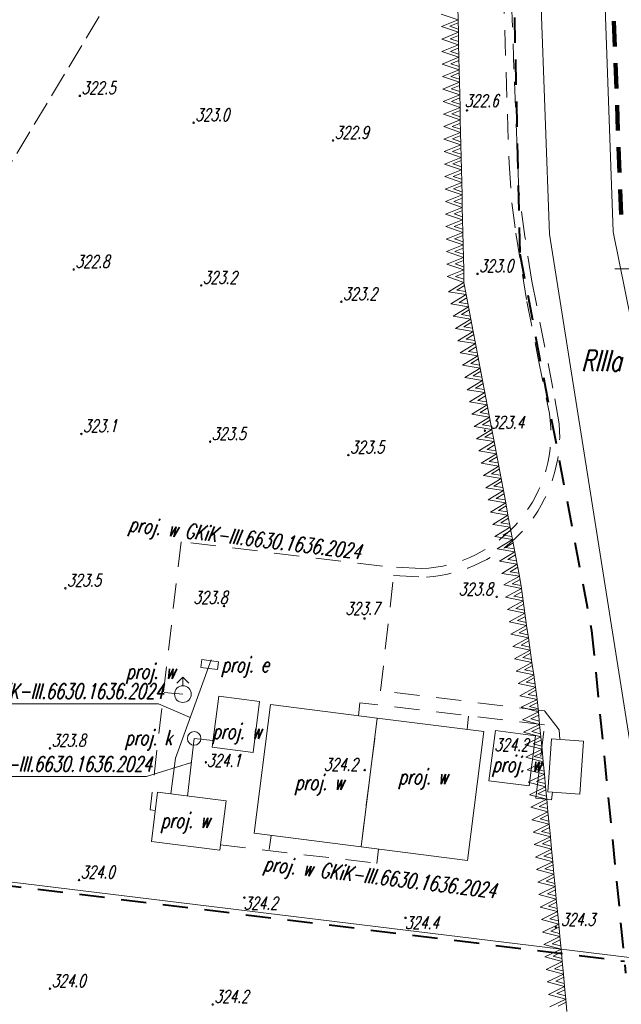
# Model space of a CAD drawing. Header units: metres. Extents: x 7429509 to 7429800, y 5564202 to 5564584.
# Tile 3 of 16: x 7429612 to 7429648, y 5564306 to 5564365. Entities that reach past the tile are written whole.
import ezdxf
from ezdxf.enums import TextEntityAlignment as Align

# ---------------------------------------------------------------- set-up
doc = ezdxf.new("R2010")
doc.units = ezdxf.units.M
doc.header["$MEASUREMENT"] = 0
for name, pattern in [('1', [0]), ('4', [2.5, 1.5, -1]), ('GDE', [0]), ('GUK', [2, 1.5, -0.5]), ('UPE', [0]), ('UPK', [0]), ('UPW', [0])]:
    doc.linetypes.add(name, pattern=pattern)
doc.layers.get('0').update_dxf_attribs({"color": 250, "linetype": 'CONTINUOUS', "lineweight": 100})
for name, color, linetype, lineweight in [('EDZPD_L_0', 3, 'GDE', 13), ('EKLPK_L_0', 3, 'GUK', 18), ('EKLTK_T_0', 3, 'CONTINUOUS', 25), ('ESPPP_L_4', 7, 'CONTINUOUS', 35), ('KRZYZE_L_0', 7, '1', 9), ('MPZP_L_0', 4, '4', 40), ('MPZP_L_1', 214, 'CONTINUOUS', 9), ('UEEOO_T_0', 1, 'CONTINUOUS', 18), ('UEEPON_L_0', 1, 'UPE', 18), ('UKKOO_T_2', 14, 'CONTINUOUS', 25), ('UKKPOR_L_0', 34, 'UPK', 18), ('UWWPA_T_0', 5, 'CONTINUOUS', 18), ('UWWPO_L_1', 5, 'UPW', 18), ('WUKOS_T_0', 7, 'CONTINUOUS', 18), ('WUKOS_T_1', 7, 'CONTINUOUS', 9)]:
    doc.layers.add(name, color=color, linetype=linetype, lineweight=lineweight)
doc.styles.get("Standard").update_dxf_attribs({"font": 'Simplex.SHX', "width": 0.75})

# ---------------------------------------------------------------- blocks, each defined once
blk = doc.blocks.new('WLD')
at = {"linetype": 'Continuous'}
for p, q in [((0.5, 0.233), (-0.5, 0.233)), ((-0.5, 0.233), (-0.5, -0.233)), ((0.5, -0.233), (0.5, 0.233)), ((-0.5, -0.233), (0.5, -0.233))]:
    blk.add_line(p, q, dxfattribs=at)
blk = doc.blocks.new('HYP')
at = {"linetype": 'Continuous'}
for p, q in [((0, 1), (-0.35355, 0.64645)), ((0, 1), (0.35355, 0.64645)), ((0, 0.5), (0, 1))]:
    blk.add_line(p, q, dxfattribs=at)
blk.add_circle((0, 0), 0.5, dxfattribs=at)
blk = doc.blocks.new('WSP')
at = {"linetype": 'Continuous'}
blk.add_circle((0, 0), 0.045, dxfattribs=at)

msp = doc.modelspace()

# ---------------------------------------------------------------- linework, layer by layer
at = {"layer": 'EDZPD_L_0', "linetype": '1', "lineweight": 18}
for p, q in [((7429641.59, 5564407.17), (7429643.61, 5564352.07)), ((7429645.57, 5564402.28), (7429647.41, 5564352.21)), ((7429643.61, 5564352.07), (7429650.46, 5564308.74)), ((7429647.41, 5564352.21), (7429651.72, 5564330.66)), ((7429650.46, 5564308.74), (7429566.01, 5564319.04))]:
    msp.add_line(p, q, dxfattribs=at)
at = {"layer": 'EKLPK_L_0', "linetype": 'GUK'}
msp.add_line((7429605.7, 5564346.59), (7429641.62, 5564406.3), dxfattribs=at)
at = {"layer": 'ESPPP_L_4', "lineweight": 100}
for p, q in [((7429647.45, 5564364.746), (7429647.505, 5564363.244)), ((7429647.542, 5564362.242), (7429647.597, 5564360.74)), ((7429647.634, 5564359.739), (7429647.689, 5564358.237)), ((7429647.726, 5564357.235), (7429647.781, 5564355.733)), ((7429647.818, 5564354.732), (7429647.873, 5564353.23))]:
    msp.add_line(p, q, dxfattribs=at)
at = {"layer": 'KRZYZE_L_0', "linetype": '1'}
msp.add_line((7429647.5, 5564350), (7429652.5, 5564350), dxfattribs=at)
at = {"layer": 'MPZP_L_0', "linetype": '4'}
for p, q in [((7429640.646, 5564402.451), (7429641.846, 5564350.892)), ((7429641.846, 5564350.892), (7429646.121, 5564328.468)), ((7429646.121, 5564328.468), (7429648.145, 5564308.069)), ((7429565.974, 5564318.845), (7429648.075, 5564308.782))]:
    msp.add_line(p, q, dxfattribs=at)
at = {"layer": 'MPZP_L_1', "linetype": '4'}
for p, q in [((7429638.146, 5564365.571), (7429638.163, 5564364.826)), ((7429637.155, 5564365.171), (7429638.163, 5564364.826)), ((7429638.163, 5564364.826), (7429637.172, 5564364.427)), ((7429637.172, 5564364.427), (7429638.18, 5564364.082)), ((7429638.167, 5564364.638), (7429637.671, 5564364.438)), ((7429637.671, 5564364.438), (7429638.175, 5564364.27)), ((7429638.163, 5564364.826), (7429638.18, 5564364.082)), ((7429638.18, 5564364.082), (7429637.188, 5564363.682)), ((7429638.184, 5564363.893), (7429637.688, 5564363.693)), ((7429638.18, 5564364.082), (7429638.196, 5564363.337)), ((7429637.188, 5564363.682), (7429638.196, 5564363.337)), ((7429638.196, 5564363.337), (7429637.205, 5564362.938)), ((7429637.688, 5564363.693), (7429638.192, 5564363.526)), ((7429638.196, 5564363.337), (7429638.213, 5564362.593)), ((7429637.205, 5564362.938), (7429638.213, 5564362.593)), ((7429638.213, 5564362.593), (7429637.222, 5564362.193)), ((7429638.201, 5564363.149), (7429637.705, 5564362.949)), ((7429637.705, 5564362.949), (7429638.209, 5564362.781)), ((7429638.213, 5564362.593), (7429638.23, 5564361.848)), ((7429637.222, 5564362.193), (7429638.23, 5564361.848)), ((7429638.217, 5564362.404), (7429637.722, 5564362.204)), ((7429637.722, 5564362.204), (7429638.226, 5564362.037)), ((7429638.23, 5564361.848), (7429637.239, 5564361.448)), ((7429637.239, 5564361.448), (7429638.247, 5564361.104)), ((7429638.234, 5564361.66), (7429637.738, 5564361.46)), ((7429637.738, 5564361.46), (7429638.242, 5564361.292)), ((7429638.23, 5564361.848), (7429638.247, 5564361.104)), ((7429638.247, 5564361.104), (7429637.255, 5564360.704)), ((7429638.251, 5564360.915), (7429637.755, 5564360.715)), ((7429638.247, 5564361.104), (7429638.263, 5564360.359)), ((7429637.255, 5564360.704), (7429638.263, 5564360.359)), ((7429638.263, 5564360.359), (7429637.272, 5564359.959)), ((7429637.755, 5564360.715), (7429638.259, 5564360.548)), ((7429638.263, 5564360.359), (7429638.28, 5564359.615)), ((7429637.272, 5564359.959), (7429638.28, 5564359.615)), ((7429638.268, 5564360.171), (7429637.772, 5564359.971)), ((7429637.772, 5564359.971), (7429638.276, 5564359.803)), ((7429638.28, 5564359.615), (7429637.289, 5564359.215)), ((7429637.289, 5564359.215), (7429638.297, 5564358.87)), ((7429638.284, 5564359.426), (7429637.789, 5564359.226)), ((7429637.789, 5564359.226), (7429638.293, 5564359.059)), ((7429638.28, 5564359.615), (7429638.297, 5564358.87)), ((7429638.297, 5564358.87), (7429637.306, 5564358.47)), ((7429638.301, 5564358.682), (7429637.805, 5564358.482)), ((7429637.805, 5564358.482), (7429638.309, 5564358.314)), ((7429638.297, 5564358.87), (7429638.314, 5564358.126)), ((7429637.306, 5564358.47), (7429638.314, 5564358.126)), ((7429638.314, 5564358.126), (7429637.322, 5564357.726)), ((7429638.318, 5564357.937), (7429637.822, 5564357.737)), ((7429638.314, 5564358.126), (7429638.33, 5564357.381)), ((7429637.322, 5564357.726), (7429638.33, 5564357.381)), ((7429638.33, 5564357.381), (7429637.339, 5564356.981)), ((7429637.822, 5564357.737), (7429638.326, 5564357.57)), ((7429638.33, 5564357.381), (7429638.347, 5564356.637)), ((7429637.339, 5564356.981), (7429638.347, 5564356.637)), ((7429638.335, 5564357.193), (7429637.839, 5564356.993)), ((7429637.839, 5564356.993), (7429638.343, 5564356.825)), ((7429638.347, 5564356.637), (7429637.356, 5564356.237)), ((7429637.356, 5564356.237), (7429638.364, 5564355.892)), ((7429638.351, 5564356.448), (7429637.856, 5564356.248)), ((7429637.856, 5564356.248), (7429638.36, 5564356.081)), ((7429638.347, 5564356.637), (7429638.364, 5564355.892)), ((7429638.364, 5564355.892), (7429637.373, 5564355.492)), ((7429638.368, 5564355.703), (7429637.872, 5564355.504)), ((7429638.364, 5564355.892), (7429638.381, 5564355.148)), ((7429637.373, 5564355.492), (7429638.381, 5564355.148)), ((7429638.381, 5564355.148), (7429637.389, 5564354.748)), ((7429637.872, 5564355.504), (7429638.376, 5564355.336)), ((7429638.381, 5564355.148), (7429638.397, 5564354.403)), ((7429637.389, 5564354.748), (7429638.397, 5564354.403)), ((7429638.397, 5564354.403), (7429637.406, 5564354.003)), ((7429638.385, 5564354.959), (7429637.889, 5564354.759)), ((7429637.889, 5564354.759), (7429638.393, 5564354.592)), ((7429638.397, 5564354.403), (7429638.414, 5564353.659)), ((7429637.406, 5564354.003), (7429638.414, 5564353.659)), ((7429638.402, 5564354.214), (7429637.906, 5564354.015)), ((7429637.906, 5564354.015), (7429638.41, 5564353.847)), ((7429638.414, 5564353.659), (7429637.423, 5564353.259)), ((7429637.423, 5564353.259), (7429638.431, 5564352.914)), ((7429638.418, 5564353.47), (7429637.923, 5564353.27)), ((7429637.923, 5564353.27), (7429638.427, 5564353.103)), ((7429638.414, 5564353.659), (7429638.431, 5564352.914)), ((7429638.431, 5564352.914), (7429637.439, 5564352.514)), ((7429638.435, 5564352.725), (7429637.939, 5564352.526)), ((7429638.431, 5564352.914), (7429638.448, 5564352.17)), ((7429637.439, 5564352.514), (7429638.448, 5564352.17)), ((7429638.448, 5564352.17), (7429637.456, 5564351.77)), ((7429637.939, 5564352.526), (7429638.443, 5564352.358)), ((7429638.448, 5564352.17), (7429638.464, 5564351.425)), ((7429637.456, 5564351.77), (7429638.464, 5564351.425)), ((7429638.452, 5564351.981), (7429637.956, 5564351.781)), ((7429637.956, 5564351.781), (7429638.46, 5564351.614)), ((7429638.464, 5564351.425), (7429637.473, 5564351.025)), ((7429637.473, 5564351.025), (7429638.481, 5564350.68)), ((7429638.469, 5564351.236), (7429637.973, 5564351.037)), ((7429637.973, 5564351.037), (7429638.477, 5564350.869)), ((7429638.464, 5564351.425), (7429638.481, 5564350.68)), ((7429638.481, 5564350.68), (7429637.49, 5564350.281)), ((7429637.49, 5564350.281), (7429638.498, 5564349.936)), ((7429638.485, 5564350.492), (7429637.99, 5564350.292)), ((7429637.99, 5564350.292), (7429638.494, 5564350.125)), ((7429638.481, 5564350.68), (7429638.498, 5564349.936)), ((7429638.498, 5564349.936), (7429637.506, 5564349.536)), ((7429638.502, 5564349.747), (7429638.006, 5564349.548)), ((7429638.498, 5564349.936), (7429638.515, 5564349.191)), ((7429637.506, 5564349.536), (7429638.515, 5564349.191)), ((7429638.515, 5564349.191), (7429637.602, 5564348.636)), ((7429638.006, 5564349.548), (7429638.51, 5564349.38)), ((7429638.515, 5564349.191), (7429638.653, 5564348.462)), ((7429637.602, 5564348.636), (7429638.653, 5564348.462)), ((7429638.549, 5564349.007), (7429638.093, 5564348.729)), ((7429638.093, 5564348.729), (7429638.618, 5564348.647)), ((7429638.653, 5564348.462), (7429637.74, 5564347.907)), ((7429638.687, 5564348.278), (7429638.231, 5564348)), ((7429638.231, 5564348), (7429638.756, 5564347.918)), ((7429638.653, 5564348.462), (7429638.791, 5564347.733)), ((7429637.74, 5564347.907), (7429638.791, 5564347.733)), ((7429638.791, 5564347.733), (7429637.878, 5564347.178)), ((7429638.825, 5564347.549), (7429638.369, 5564347.271)), ((7429638.791, 5564347.733), (7429638.929, 5564347.004)), ((7429637.878, 5564347.178), (7429638.929, 5564347.004)), ((7429638.929, 5564347.004), (7429638.016, 5564346.449)), ((7429638.369, 5564347.271), (7429638.894, 5564347.189)), ((7429638.963, 5564346.819), (7429638.507, 5564346.542)), ((7429638.929, 5564347.004), (7429639.067, 5564346.275)), ((7429638.016, 5564346.449), (7429639.067, 5564346.275)), ((7429639.067, 5564346.275), (7429638.154, 5564345.72)), ((7429638.507, 5564346.542), (7429639.032, 5564346.46)), ((7429639.067, 5564346.275), (7429639.205, 5564345.546)), ((7429638.154, 5564345.72), (7429639.205, 5564345.546)), ((7429639.102, 5564346.09), (7429638.645, 5564345.813)), ((7429638.645, 5564345.813), (7429639.17, 5564345.731)), ((7429639.205, 5564345.546), (7429638.292, 5564344.99)), ((7429639.24, 5564345.361), (7429638.783, 5564345.083)), ((7429638.783, 5564345.083), (7429639.308, 5564345.001)), ((7429639.205, 5564345.546), (7429639.343, 5564344.817)), ((7429638.292, 5564344.99), (7429639.343, 5564344.817)), ((7429639.343, 5564344.817), (7429638.43, 5564344.261)), ((7429639.378, 5564344.632), (7429638.921, 5564344.354)), ((7429639.343, 5564344.817), (7429639.481, 5564344.088)), ((7429638.43, 5564344.261), (7429639.481, 5564344.088)), ((7429639.481, 5564344.088), (7429638.568, 5564343.532)), ((7429638.921, 5564344.354), (7429639.446, 5564344.272)), ((7429639.516, 5564343.903), (7429639.059, 5564343.625)), ((7429639.481, 5564344.088), (7429639.619, 5564343.358)), ((7429638.568, 5564343.532), (7429639.619, 5564343.358)), ((7429639.619, 5564343.358), (7429638.706, 5564342.803)), ((7429639.059, 5564343.625), (7429639.584, 5564343.543)), ((7429639.619, 5564343.358), (7429639.757, 5564342.629)), ((7429638.706, 5564342.803), (7429639.757, 5564342.629)), ((7429639.654, 5564343.174), (7429639.197, 5564342.896)), ((7429639.197, 5564342.896), (7429639.722, 5564342.814)), ((7429639.757, 5564342.629), (7429638.844, 5564342.074)), ((7429638.844, 5564342.074), (7429639.895, 5564341.9)), ((7429639.792, 5564342.445), (7429639.335, 5564342.167)), ((7429639.335, 5564342.167), (7429639.86, 5564342.085)), ((7429639.757, 5564342.629), (7429639.895, 5564341.9)), ((7429639.895, 5564341.9), (7429638.982, 5564341.345)), ((7429639.93, 5564341.716), (7429639.473, 5564341.438)), ((7429639.895, 5564341.9), (7429640.033, 5564341.171)), ((7429638.982, 5564341.345), (7429640.033, 5564341.171)), ((7429640.033, 5564341.171), (7429639.12, 5564340.616)), ((7429639.473, 5564341.438), (7429639.998, 5564341.356)), ((7429640.068, 5564340.986), (7429639.611, 5564340.709)), ((7429640.033, 5564341.171), (7429640.171, 5564340.442)), ((7429639.12, 5564340.616), (7429640.171, 5564340.442)), ((7429640.171, 5564340.442), (7429639.258, 5564339.887)), ((7429639.611, 5564340.709), (7429640.136, 5564340.627)), ((7429640.171, 5564340.442), (7429640.309, 5564339.713)), ((7429639.258, 5564339.887), (7429640.309, 5564339.713)), ((7429640.206, 5564340.257), (7429639.749, 5564339.98)), ((7429639.749, 5564339.98), (7429640.274, 5564339.898)), ((7429640.309, 5564339.713), (7429639.396, 5564339.157)), ((7429639.396, 5564339.157), (7429640.447, 5564338.984)), ((7429640.344, 5564339.528), (7429639.887, 5564339.25)), ((7429639.887, 5564339.25), (7429640.412, 5564339.168)), ((7429640.309, 5564339.713), (7429640.447, 5564338.984)), ((7429640.447, 5564338.984), (7429639.534, 5564338.428)), ((7429640.482, 5564338.799), (7429640.025, 5564338.521)), ((7429640.447, 5564338.984), (7429640.585, 5564338.255)), ((7429639.534, 5564338.428), (7429640.585, 5564338.255)), ((7429640.585, 5564338.255), (7429639.672, 5564337.699)), ((7429640.025, 5564338.521), (7429640.55, 5564338.439)), ((7429640.62, 5564338.07), (7429640.163, 5564337.792)), ((7429640.585, 5564338.255), (7429640.723, 5564337.525)), ((7429639.672, 5564337.699), (7429640.723, 5564337.525)), ((7429640.723, 5564337.525), (7429639.81, 5564336.97)), ((7429640.163, 5564337.792), (7429640.688, 5564337.71)), ((7429640.723, 5564337.525), (7429640.861, 5564336.796)), ((7429639.81, 5564336.97), (7429640.861, 5564336.796)), ((7429640.861, 5564336.796), (7429639.948, 5564336.241)), ((7429640.758, 5564337.341), (7429640.301, 5564337.063)), ((7429640.301, 5564337.063), (7429640.826, 5564336.981)), ((7429640.861, 5564336.796), (7429640.999, 5564336.067)), ((7429639.948, 5564336.241), (7429640.999, 5564336.067)), ((7429640.896, 5564336.612), (7429640.439, 5564336.334)), ((7429640.439, 5564336.334), (7429640.964, 5564336.252)), ((7429640.999, 5564336.067), (7429640.086, 5564335.512)), ((7429641.034, 5564335.883), (7429640.577, 5564335.605)), ((7429640.999, 5564336.067), (7429641.137, 5564335.338)), ((7429640.086, 5564335.512), (7429641.137, 5564335.338)), ((7429641.137, 5564335.338), (7429640.224, 5564334.783)), ((7429640.577, 5564335.605), (7429641.102, 5564335.523)), ((7429641.172, 5564335.153), (7429640.715, 5564334.876)), ((7429641.137, 5564335.338), (7429641.275, 5564334.609)), ((7429640.224, 5564334.783), (7429641.275, 5564334.609)), ((7429641.275, 5564334.609), (7429640.362, 5564334.054)), ((7429640.715, 5564334.876), (7429641.24, 5564334.794)), ((7429641.275, 5564334.609), (7429641.413, 5564333.88)), ((7429640.362, 5564334.054), (7429641.413, 5564333.88)), ((7429641.413, 5564333.88), (7429640.5, 5564333.324)), ((7429641.31, 5564334.424), (7429640.853, 5564334.147)), ((7429640.853, 5564334.147), (7429641.378, 5564334.065)), ((7429641.413, 5564333.88), (7429641.551, 5564333.151)), ((7429640.5, 5564333.324), (7429641.551, 5564333.151)), ((7429641.448, 5564333.695), (7429640.991, 5564333.417)), ((7429640.991, 5564333.417), (7429641.516, 5564333.335)), ((7429641.551, 5564333.151), (7429640.638, 5564332.595)), ((7429641.586, 5564332.966), (7429641.129, 5564332.688)), ((7429641.129, 5564332.688), (7429641.654, 5564332.606)), ((7429641.551, 5564333.151), (7429641.689, 5564332.422)), ((7429640.638, 5564332.595), (7429641.689, 5564332.422)), ((7429641.689, 5564332.422), (7429640.776, 5564331.866)), ((7429641.724, 5564332.237), (7429641.267, 5564331.959)), ((7429641.689, 5564332.422), (7429641.827, 5564331.692)), ((7429640.776, 5564331.866), (7429641.827, 5564331.692)), ((7429641.827, 5564331.692), (7429640.89, 5564331.179)), ((7429641.267, 5564331.959), (7429641.792, 5564331.877)), ((7429641.827, 5564331.692), (7429641.932, 5564330.96)), ((7429640.89, 5564331.179), (7429641.932, 5564330.96)), ((7429641.932, 5564330.96), (7429640.996, 5564330.446)), ((7429641.853, 5564331.507), (7429641.385, 5564331.25)), ((7429641.385, 5564331.25), (7429641.906, 5564331.145)), ((7429641.932, 5564330.96), (7429642.038, 5564330.227)), ((7429640.996, 5564330.446), (7429642.038, 5564330.227)), ((7429641.959, 5564330.774), (7429641.491, 5564330.517)), ((7429641.491, 5564330.517), (7429642.011, 5564330.413)), ((7429642.038, 5564330.227), (7429641.101, 5564329.713)), ((7429642.064, 5564330.041), (7429641.596, 5564329.784)), ((7429641.596, 5564329.784), (7429642.117, 5564329.68)), ((7429642.038, 5564330.227), (7429642.143, 5564329.494)), ((7429641.101, 5564329.713), (7429642.143, 5564329.494)), ((7429642.143, 5564329.494), (7429641.207, 5564328.98)), ((7429642.17, 5564329.308), (7429641.702, 5564329.052)), ((7429642.143, 5564329.494), (7429642.249, 5564328.761)), ((7429641.207, 5564328.98), (7429642.249, 5564328.761)), ((7429642.249, 5564328.761), (7429641.312, 5564328.247)), ((7429641.702, 5564329.052), (7429642.222, 5564328.947)), ((7429642.249, 5564328.761), (7429642.354, 5564328.029)), ((7429641.312, 5564328.247), (7429642.354, 5564328.029)), ((7429642.354, 5564328.029), (7429641.418, 5564327.515)), ((7429642.276, 5564328.576), (7429641.807, 5564328.319)), ((7429641.807, 5564328.319), (7429642.328, 5564328.214)), ((7429642.354, 5564328.029), (7429642.46, 5564327.296)), ((7429641.418, 5564327.515), (7429642.46, 5564327.296)), ((7429642.381, 5564327.843), (7429641.913, 5564327.586)), ((7429641.913, 5564327.586), (7429642.433, 5564327.481)), ((7429642.46, 5564327.296), (7429641.524, 5564326.782)), ((7429642.487, 5564327.11), (7429642.018, 5564326.853)), ((7429642.018, 5564326.853), (7429642.539, 5564326.749)), ((7429642.46, 5564327.296), (7429642.565, 5564326.563)), ((7429641.524, 5564326.782), (7429642.565, 5564326.563)), ((7429642.565, 5564326.563), (7429641.629, 5564326.049)), ((7429642.592, 5564326.377), (7429642.124, 5564326.12)), ((7429642.565, 5564326.563), (7429642.671, 5564325.83)), ((7429641.629, 5564326.049), (7429642.671, 5564325.83)), ((7429642.671, 5564325.83), (7429641.735, 5564325.316)), ((7429642.124, 5564326.12), (7429642.644, 5564326.016)), ((7429642.671, 5564325.83), (7429642.776, 5564325.097)), ((7429641.735, 5564325.316), (7429642.776, 5564325.097)), ((7429642.776, 5564325.097), (7429641.84, 5564324.584)), ((7429642.698, 5564325.645), (7429642.229, 5564325.388)), ((7429642.229, 5564325.388), (7429642.75, 5564325.283)), ((7429642.776, 5564325.097), (7429642.882, 5564324.365)), ((7429641.84, 5564324.584), (7429642.882, 5564324.365)), ((7429642.803, 5564324.912), (7429642.335, 5564324.655)), ((7429642.335, 5564324.655), (7429642.855, 5564324.55)), ((7429642.882, 5564324.365), (7429641.922, 5564323.893)), ((7429641.922, 5564323.893), (7429642.953, 5564323.621)), ((7429642.9, 5564324.176), (7429642.42, 5564323.941)), ((7429642.42, 5564323.941), (7429642.935, 5564323.81)), ((7429642.882, 5564324.365), (7429642.953, 5564323.621)), ((7429642.953, 5564323.621), (7429641.993, 5564323.15)), ((7429642.971, 5564323.433), (7429642.491, 5564323.197)), ((7429642.953, 5564323.621), (7429643.023, 5564322.878)), ((7429641.993, 5564323.15), (7429643.023, 5564322.878)), ((7429643.023, 5564322.878), (7429642.064, 5564322.407)), ((7429642.491, 5564323.197), (7429643.006, 5564323.066)), ((7429643.023, 5564322.878), (7429643.094, 5564322.135)), ((7429642.064, 5564322.407), (7429643.094, 5564322.135)), ((7429643.094, 5564322.135), (7429642.135, 5564321.663)), ((7429643.041, 5564322.69), (7429642.562, 5564322.454)), ((7429642.562, 5564322.454), (7429643.076, 5564322.323)), ((7429643.094, 5564322.135), (7429643.165, 5564321.391)), ((7429642.135, 5564321.663), (7429643.165, 5564321.391)), ((7429643.112, 5564321.946), (7429642.632, 5564321.711)), ((7429642.632, 5564321.711), (7429643.147, 5564321.58)), ((7429643.165, 5564321.391), (7429642.205, 5564320.92)), ((7429643.183, 5564321.203), (7429642.703, 5564320.967)), ((7429642.703, 5564320.967), (7429643.218, 5564320.836)), ((7429643.165, 5564321.391), (7429643.236, 5564320.648)), ((7429642.205, 5564320.92), (7429643.236, 5564320.648)), ((7429643.236, 5564320.648), (7429642.276, 5564320.177)), ((7429643.254, 5564320.46), (7429642.774, 5564320.224)), ((7429643.236, 5564320.648), (7429643.307, 5564319.905)), ((7429642.276, 5564320.177), (7429643.307, 5564319.905)), ((7429643.307, 5564319.905), (7429642.347, 5564319.433)), ((7429642.774, 5564320.224), (7429643.289, 5564320.093)), ((7429643.307, 5564319.905), (7429643.377, 5564319.161)), ((7429642.347, 5564319.433), (7429643.377, 5564319.161)), ((7429643.324, 5564319.716), (7429642.845, 5564319.481)), ((7429642.845, 5564319.481), (7429643.359, 5564319.35)), ((7429643.377, 5564319.161), (7429642.418, 5564318.69)), ((7429642.418, 5564318.69), (7429643.448, 5564318.418)), ((7429643.395, 5564318.973), (7429642.915, 5564318.737)), ((7429642.915, 5564318.737), (7429643.43, 5564318.606)), ((7429643.377, 5564319.161), (7429643.448, 5564318.418)), ((7429643.448, 5564318.418), (7429642.488, 5564317.947)), ((7429643.466, 5564318.23), (7429642.986, 5564317.994)), ((7429643.448, 5564318.418), (7429643.519, 5564317.675)), ((7429642.488, 5564317.947), (7429643.519, 5564317.675)), ((7429643.519, 5564317.675), (7429642.559, 5564317.203)), ((7429642.986, 5564317.994), (7429643.501, 5564317.863)), ((7429643.537, 5564317.486), (7429643.057, 5564317.251)), ((7429643.519, 5564317.675), (7429643.59, 5564316.931)), ((7429642.559, 5564317.203), (7429643.59, 5564316.931)), ((7429643.59, 5564316.931), (7429642.63, 5564316.46)), ((7429643.057, 5564317.251), (7429643.572, 5564317.12)), ((7429643.59, 5564316.931), (7429643.66, 5564316.188)), ((7429642.63, 5564316.46), (7429643.66, 5564316.188)), ((7429643.608, 5564316.743), (7429643.128, 5564316.507)), ((7429643.128, 5564316.507), (7429643.642, 5564316.376)), ((7429643.66, 5564316.188), (7429642.701, 5564315.717)), ((7429642.701, 5564315.717), (7429643.731, 5564315.445)), ((7429643.678, 5564316), (7429643.199, 5564315.764)), ((7429643.199, 5564315.764), (7429643.713, 5564315.633)), ((7429643.66, 5564316.188), (7429643.731, 5564315.445)), ((7429643.731, 5564315.445), (7429642.772, 5564314.973)), ((7429643.749, 5564315.257), (7429643.269, 5564315.021)), ((7429643.731, 5564315.445), (7429643.802, 5564314.702)), ((7429642.772, 5564314.973), (7429643.802, 5564314.702)), ((7429643.802, 5564314.702), (7429642.842, 5564314.23)), ((7429643.269, 5564315.021), (7429643.784, 5564314.89)), ((7429643.82, 5564314.513), (7429643.34, 5564314.278)), ((7429643.802, 5564314.702), (7429643.873, 5564313.958)), ((7429642.842, 5564314.23), (7429643.873, 5564313.958)), ((7429643.873, 5564313.958), (7429642.913, 5564313.487)), ((7429643.34, 5564314.278), (7429643.855, 5564314.147)), ((7429643.873, 5564313.958), (7429643.943, 5564313.215)), ((7429642.913, 5564313.487), (7429643.943, 5564313.215)), ((7429643.891, 5564313.77), (7429643.411, 5564313.534)), ((7429643.411, 5564313.534), (7429643.926, 5564313.403)), ((7429643.943, 5564313.215), (7429642.984, 5564312.744)), ((7429643.961, 5564313.027), (7429643.482, 5564312.791)), ((7429643.482, 5564312.791), (7429643.996, 5564312.66)), ((7429643.943, 5564313.215), (7429644.014, 5564312.472)), ((7429642.984, 5564312.744), (7429644.014, 5564312.472)), ((7429644.014, 5564312.472), (7429643.055, 5564312)), ((7429644.032, 5564312.283), (7429643.552, 5564312.048)), ((7429644.014, 5564312.472), (7429644.085, 5564311.728)), ((7429643.055, 5564312), (7429644.085, 5564311.728)), ((7429644.085, 5564311.728), (7429643.125, 5564311.257)), ((7429643.552, 5564312.048), (7429644.067, 5564311.917)), ((7429644.085, 5564311.728), (7429644.156, 5564310.985)), ((7429643.125, 5564311.257), (7429644.156, 5564310.985)), ((7429644.103, 5564311.54), (7429643.623, 5564311.304)), ((7429643.623, 5564311.304), (7429644.138, 5564311.173)), ((7429644.156, 5564310.985), (7429643.196, 5564310.514)), ((7429643.196, 5564310.514), (7429644.227, 5564310.242)), ((7429644.174, 5564310.797), (7429643.694, 5564310.561)), ((7429643.694, 5564310.561), (7429644.209, 5564310.43)), ((7429644.156, 5564310.985), (7429644.227, 5564310.242)), ((7429644.227, 5564310.242), (7429643.267, 5564309.77)), ((7429644.244, 5564310.053), (7429643.765, 5564309.818)), ((7429644.227, 5564310.242), (7429644.297, 5564309.498)), ((7429643.267, 5564309.77), (7429644.297, 5564309.498)), ((7429644.297, 5564309.498), (7429643.338, 5564309.027)), ((7429643.765, 5564309.818), (7429644.279, 5564309.687)), ((7429644.315, 5564309.31), (7429643.835, 5564309.074)), ((7429644.297, 5564309.498), (7429644.368, 5564308.755)), ((7429643.338, 5564309.027), (7429644.368, 5564308.755)), ((7429644.368, 5564308.755), (7429643.408, 5564308.284)), ((7429643.835, 5564309.074), (7429644.35, 5564308.943)), ((7429644.368, 5564308.755), (7429644.439, 5564308.012)), ((7429643.408, 5564308.284), (7429644.439, 5564308.012)), ((7429644.386, 5564308.567), (7429643.906, 5564308.331)), ((7429643.906, 5564308.331), (7429644.421, 5564308.2)), ((7429644.439, 5564308.012), (7429643.479, 5564307.54)), ((7429643.479, 5564307.54), (7429644.51, 5564307.268)), ((7429644.457, 5564307.823), (7429643.977, 5564307.588)), ((7429643.977, 5564307.588), (7429644.492, 5564307.457)), ((7429644.439, 5564308.012), (7429644.51, 5564307.268)), ((7429644.51, 5564307.268), (7429643.55, 5564306.797)), ((7429644.528, 5564307.08), (7429644.048, 5564306.844)), ((7429644.51, 5564307.268), (7429644.58, 5564306.525)), ((7429643.55, 5564306.797), (7429644.58, 5564306.525)), ((7429644.58, 5564306.525), (7429643.621, 5564306.054)), ((7429644.048, 5564306.844), (7429644.562, 5564306.713)), ((7429644.598, 5564306.337), (7429644.119, 5564306.101)), ((7429644.58, 5564306.525), (7429644.651, 5564305.782))]:
    msp.add_line(p, q, dxfattribs=at)
at = {"layer": 'UEEOO_T_0', "linetype": 'Continuous', "lineweight": 0}
for p in [(7429605.554, 5564324.102), (7429622.206, 5564323.283)]:
    msp.add_line(p, (7429620.309, 5564324.102), dxfattribs=at)
at = {"layer": 'UEEPON_L_0', "linetype": 'UPE'}
for p, q in [((7429621.32, 5564320.86), (7429623.46, 5564326.71)), ((7429621.06, 5564318.74), (7429621.32, 5564320.86))]:
    msp.add_line(p, q, dxfattribs=at)
at = {"layer": 'UKKOO_T_2', "linetype": 'Continuous', "lineweight": 0}
for p in [(7429622.274, 5564320.614), (7429604.881, 5564319.769)]:
    msp.add_line(p, (7429619.603, 5564319.769), dxfattribs=at)
at = {"layer": 'UKKPOR_L_0', "linetype": 'UPK'}
for p in [(7429622.04, 5564318.61), (7429623.56, 5564321.91)]:
    msp.add_line(p, (7429622.44, 5564322.04), dxfattribs=at)
msp.add_circle((7429622.44, 5564322.04), 0.403, dxfattribs=at)
at = {"layer": 'UWWPO_L_1', "linetype": '4'}
for p, q in [((7429641.49, 5564361.89), (7429641.2, 5564370.46)), ((7429640.79, 5564369.2), (7429641.2, 5564356.3)), ((7429641.69, 5564357.13), (7429641.49, 5564361.89)), ((7429641.79, 5564354.67), (7429641.69, 5564357.13)), ((7429641.2, 5564356.3), (7429641.36, 5564353.93)), ((7429642.14, 5564351.93), (7429641.79, 5564354.67)), ((7429641.36, 5564353.93), (7429641.6, 5564352.13)), ((7429641.6, 5564352.13), (7429642.26, 5564348.06)), ((7429642.56, 5564349.27), (7429642.14, 5564351.93)), ((7429643.81, 5564342.89), (7429642.56, 5564349.27)), ((7429642.26, 5564348.06), (7429642.92, 5564344.76)), ((7429642.92, 5564344.76), (7429643.6, 5564341.39)), ((7429644.19, 5564340.78), (7429643.81, 5564342.89)), ((7429621.66, 5564333.75), (7429619.81, 5564317.79)), ((7429633.66, 5564332.3), (7429621.66, 5564333.75)), ((7429635.99, 5564332.15), (7429633.66, 5564332.3)), ((7429633.55, 5564324.88), (7429634.32, 5564331.74)), ((7429634.32, 5564331.74), (7429636.28, 5564331.64)), ((7429621.77, 5564324.68), (7429620.65, 5564324.77)), ((7429643.31, 5564323.68), (7429633.55, 5564324.88)), ((7429632.31, 5564324.16), (7429632.23, 5564323.39)), ((7429643.31, 5564322.84), (7429632.31, 5564324.16)), ((7429638.7, 5564322.59), (7429638.79, 5564323.36)), ((7429644.19, 5564322.55), (7429643.31, 5564323.68)), ((7429632.38, 5564315.58), (7429633.35, 5564323.25)), ((7429642.8, 5564318.49), (7429643.31, 5564322.84)), ((7429644.22, 5564321.98), (7429644.19, 5564322.55)), ((7429643.78, 5564318.84), (7429643.72, 5564318.38)), ((7429643.72, 5564318.38), (7429642.8, 5564318.49)), ((7429619.81, 5564317.79), (7429620.12, 5564317.74)), ((7429624.01, 5564315.71), (7429633.33, 5564314.6)), ((7429626.9, 5564315.43), (7429627.02, 5564316.26)), ((7429633.33, 5564314.6), (7429633.43, 5564315.45))]:
    msp.add_line(p, q, dxfattribs=at)
at = {"layer": 'UWWPO_L_1', "linetype": '1'}
for p, q in [((7429623.52, 5564321.52), (7429623.91, 5564324.55)), ((7429623.91, 5564324.55), (7429626.34, 5564324.24)), ((7429626.34, 5564324.24), (7429625.95, 5564321.21)), ((7429626.02, 5564316.39), (7429626.99, 5564324.06)), ((7429626.99, 5564324.06), (7429633.35, 5564323.25)), ((7429633.35, 5564323.25), (7429632.38, 5564315.58)), ((7429633.35, 5564323.25), (7429639.69, 5564322.45)), ((7429639.69, 5564322.45), (7429638.72, 5564314.78)), ((7429640, 5564319.52), (7429640.39, 5564322.51)), ((7429640.39, 5564322.51), (7429642.78, 5564322.2)), ((7429642.78, 5564322.2), (7429642.39, 5564319.21)), ((7429643.51, 5564318.86), (7429643.73, 5564322.01)), ((7429643.73, 5564322.01), (7429645.63, 5564321.88)), ((7429645.63, 5564321.88), (7429645.41, 5564318.73)), ((7429625.95, 5564321.21), (7429623.52, 5564321.52)), ((7429642.39, 5564319.21), (7429640, 5564319.52)), ((7429619.89, 5564315.91), (7429620.26, 5564318.84)), ((7429620.26, 5564318.84), (7429624.34, 5564318.32)), ((7429645.41, 5564318.73), (7429643.51, 5564318.86)), ((7429624.34, 5564318.32), (7429623.97, 5564315.39)), ((7429632.38, 5564315.58), (7429626.02, 5564316.39)), ((7429623.97, 5564315.39), (7429619.89, 5564315.91)), ((7429638.72, 5564314.78), (7429632.38, 5564315.58))]:
    msp.add_line(p, q, dxfattribs=at)
at = {"layer": 'UWWPO_L_1', "linetype": '4'}
for centre, radius, start, end in [((7429635.659, 5564340.176), 8.033, 272.35836, 8.69238), ((7429635.738, 5564340.102), 8.479, 273.66684, 4.58559)]:
    msp.add_arc(centre, radius, start, end, dxfattribs=at)

# ---------------------------------------------------------------- block references
at = {"layer": 'UEEOO_T_0', "rotation": 352.8749998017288}
msp.add_blockref('WLD', (7429623.367, 5564326.437), dxfattribs=at)
at = {"layer": 'UWWPA_T_0'}
msp.add_blockref('HYP', (7429621.77, 5564324.68), dxfattribs=at)
at = {"layer": 'WUKOS_T_0'}
for p in [(7429615.63, 5564360.3), (7429638.69, 5564359.43), (7429622.41, 5564358.7), (7429630.71, 5564357.64), (7429615.27, 5564349.96), (7429639.32, 5564349.7), (7429622.86, 5564349.01), (7429631.21, 5564348.04), (7429639.76, 5564340.36), (7429615.72, 5564340.17), (7429623.39, 5564339.71), (7429631.63, 5564338.91), (7429614.77, 5564330.98), (7429640.46, 5564330.47), (7429624.22, 5564329.92), (7429632.59, 5564329.18), (7429613.85, 5564321.45), (7429641.64, 5564321.02), (7429623.14, 5564320.62), (7429632.6, 5564320.16), (7429615.58, 5564313.61), (7429625.43, 5564312.56), (7429635.03, 5564311.36), (7429643.99, 5564310.79), (7429613.85, 5564307.14), (7429623.55, 5564306.2)]:
    msp.add_blockref('WSP', p, dxfattribs=at)

# ---------------------------------------------------------------- texts
at = {"layer": 'EKLTK_T_0', "oblique": 15, "width": 0.7}
msp.add_text('RIIIa', height=1.25, dxfattribs=at).set_placement((7429645.492, 5564345.162), align=Align.TOP_LEFT)
at = {"layer": 'UEEOO_T_0', "lineweight": 9, "oblique": 15, "width": 0.7}
msp.add_text('proj. e', height=0.9, dxfattribs=at).set_placement((7429624.059, 5564325.98))
msp.add_text('proj. e GKiK-III.6630.1636.2024', height=0.9, dxfattribs=at).set_placement((7429620.631, 5564324.402), align=Align.RIGHT)
at = {"layer": 'UKKOO_T_2', "lineweight": 9, "oblique": 15, "width": 0.7}
msp.add_text('proj. k', height=0.9, dxfattribs=at).set_placement((7429618.316, 5564321.64))
msp.add_text('proj. k GKiK-III.6630.1636.2024', height=0.9, dxfattribs=at).set_placement((7429619.925, 5564320.069), align=Align.RIGHT)
at = {"layer": 'UWWPA_T_0', "oblique": 15, "width": 0.7}
msp.add_text('proj. w GKiK-III.6630.1636.2024', height=0.9, rotation=353.10999, dxfattribs=at).set_placement((7429618.503, 5564334.38))
for p in [(7429618.377, 5564325.593), (7429623.516, 5564322.014), (7429640.196, 5564320.051), (7429628.434, 5564318.97), (7429634.61, 5564319.31), (7429620.447, 5564316.709)]:
    msp.add_text('proj. w', height=0.9, dxfattribs=at).set_placement(p)
msp.add_text('proj. w GKiK-III.6630.1636.2024', height=0.9, rotation=353.20001, dxfattribs=at).set_placement((7429626.652, 5564315.064), align=Align.TOP_LEFT)
at = {"layer": 'WUKOS_T_1', "oblique": 15, "width": 0.7}
for s, p in [('322.5', (7429615.73, 5564360.4)), ('322.6', (7429638.553, 5564359.635)), ('323.0', (7429622.51, 5564358.8)), ('322.9', (7429630.81, 5564357.74)), ('322.8', (7429615.37, 5564350.06)), ('323.0', (7429639.42, 5564349.8)), ('323.2', (7429622.96, 5564349.11)), ('323.2', (7429631.31, 5564348.14)), ('323.1', (7429615.82, 5564340.27)), ('323.4', (7429640.069, 5564340.487)), ('323.5', (7429623.49, 5564339.81)), ('323.5', (7429631.73, 5564339.01)), ('323.5', (7429614.87, 5564331.08)), ('323.8', (7429638.202, 5564330.559)), ('323.8', (7429622.398, 5564330.056)), ('323.7', (7429631.448, 5564329.397)), ('323.8', (7429613.95, 5564321.55)), ('324.2', (7429640.324, 5564321.289)), ('324.1', (7429623.197, 5564320.345)), ('324.2', (7429630.166, 5564320.116)), ('324.0', (7429615.68, 5564313.71)), ('324.2', (7429625.385, 5564311.849)), ('324.3', (7429644.29, 5564310.881)), ('324.4', (7429634.998, 5564310.695)), ('324.0', (7429613.95, 5564307.24)), ('324.2', (7429623.65, 5564306.3))]:
    msp.add_text(s, height=0.75, dxfattribs=at).set_placement(p)

doc.saveas('drawing.dxf')
